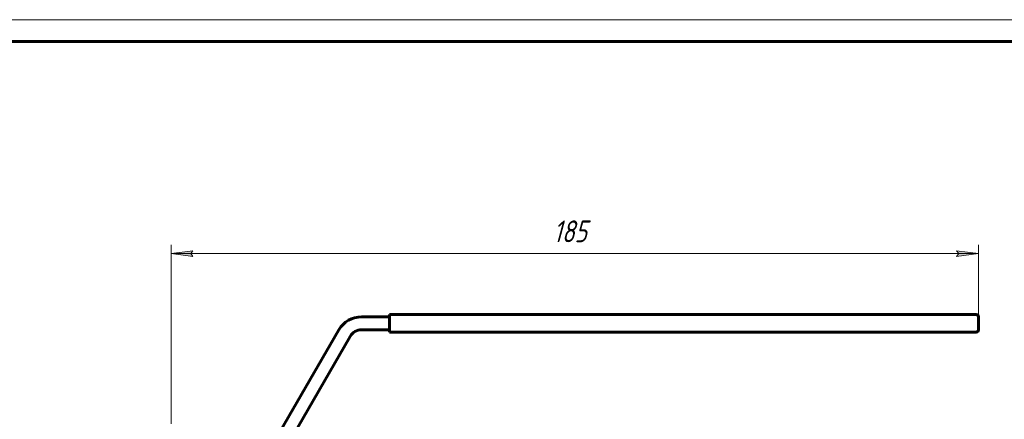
# Model space of a CAD drawing. Header units: millimetres. Extents: x 0 to 594, y 0 to 420.
# Tile 7 of 8: x 117 to 343, y 328 to 420. Entities that reach past the tile are written whole.
import ezdxf

# ---------------------------------------------------------------- set-up
doc = ezdxf.new("R2010")
doc.units = ezdxf.units.MM
for name, pattern in [('K5LT_AXLED', [12, 7.5, -1.5, 1.5, -1.5]), ('K5LT_BASIC', [0]), ('K5LT_THIN', [0])]:
    doc.linetypes.add(name, pattern=pattern)
doc.layers.add('Системный слой', color=7, linetype='Continuous')
doc.layers.add('Системный слой (1)', color=7, linetype='Continuous', true_color=0x6c6c6c)
doc.styles.add('KDIMTEXTSTYLE', font='GOST_AU.SHX', dxfattribs={"width": 0.96, "oblique": 15, "height": 5})
doc.styles.add('KTEXTSTYLE', font='GOST_AU.SHX', dxfattribs={"width": 0.96, "height": 5})
doc.dimstyles.new('KDIMSTYLE (1.00)', dxfattribs={"dimtxt": 5, "dimasz": 1, "dimexe": 2, "dimexo": 0, "dimgap": 1, "dimtad": 1, "dimtxsty": 'KDIMTEXTSTYLE', "dimsah": 1, "dimcen": 0, "dimdle": 1, "dimadec": 0, "dimazin": 0, "dimtfac": 0.667, "dimtmove": 0, "dimatfit": 3, "dimfxl": 1, "dimtvp": 1, "dimtolj": 1, "dimtzin": 0, "dimarcsym": 0})

# ---------------------------------------------------------------- blocks, each defined once
blk = doc.blocks.new('D2')
at = {"layer": 'Системный слой (1)'}
for points in [[(156.12, 366.4), (156.62, 367.06), (151.62, 366.4), (156.62, 365.74)], [(331.62, 365.74), (336.62, 366.4), (331.62, 367.06), (332.12, 366.4)]]:
    blk.add_hatch(color=7, dxfattribs=at).paths.add_polyline_path(points)
at = {"layer": 'Системный слой (1)', "color": 7, "linetype": 'K5LT_THIN', "lineweight": 18}
for p, q in [((151.62, 328.41), (151.62, 368.4)), ((336.62, 351.91), (336.62, 368.4)), ((151.62, 366.4), (156.62, 367.06)), ((156.62, 365.74), (151.62, 366.4)), ((156.62, 367.06), (156.12, 366.4)), ((156.12, 366.4), (156.62, 365.74)), ((332.12, 366.4), (331.62, 367.06)), ((331.62, 367.06), (336.62, 366.4)), ((336.62, 366.4), (331.62, 365.74)), ((331.62, 365.74), (332.12, 366.4))]:
    blk.add_line(p, q, dxfattribs=at)
blk.add_wipeout([(239.17, 367.4), (239.17, 374.78), (248.67, 374.78), (248.67, 367.4)]).dxf.layer = 'Системный слой (1)'
blk.add_line((336.62, 366.4), (151.62, 366.4), dxfattribs=at)
at = {"layer": 'Системный слой (1)', "color": 7, "insert": (239.17, 373.99), "char_height": 5, "attachment_point": 1, "style": 'KTEXTSTYLE'}
blk.add_mtext('\\H5.0;\\W1.000;\\Q15;\\Q15;\\W0.965;185', dxfattribs=at)
blk = doc.blocks.new('KDIMARROW_01')
at = {"layer": 'Системный слой'}
blk.add_hatch(color=0, dxfattribs=at).paths.add_polyline_path([(-5, -0.66), (0, 0), (-5, 0.66), (-4.5, 0)])
at = {"layer": 'Системный слой', "color": 0, "linetype": 'K5LT_THIN', "lineweight": 18}
for p, q in [((-4.5, 0), (-5, 0.66)), ((-5, 0.66), (0, 0)), ((0, 0), (-5, -0.66)), ((-5, -0.66), (-4.5, 0))]:
    blk.add_line(p, q, dxfattribs=at)
at = {"layer": 'Системный слой (1)', "color": 0, "linetype": 'K5LT_THIN', "lineweight": 18}
blk.add_line((450.25, 253.41), (449.25, 253.41), dxfattribs=at)
blk = doc.blocks.new('U44')
at = {"color": 7, "linetype": 'K5LT_THIN', "lineweight": 18}
blk.add_line((0, 420), (594, 420), dxfattribs=at)
at = {"color": 150, "linetype": 'K5LT_BASIC', "lineweight": 60, "true_color": 0x0080ff}
blk.add_line((20, 415), (589, 415), dxfattribs=at)

msp = doc.modelspace()

# ---------------------------------------------------------------- linework, layer by layer
at = {"layer": 'Системный слой (1)', "color": 150, "linetype": 'K5LT_BASIC', "lineweight": 60, "true_color": 0x0080ff}
for p, q in [((201.619, 351.908), (201.619, 352.408)), ((329.119, 352.408), (201.619, 352.408)), ((329.119, 352.408), (336.119, 352.408)), ((201.619, 351.908), (195.234, 351.908)), ((201.619, 351.908), (201.619, 348.908)), ((336.619, 348.908), (336.619, 351.908)), ((190.038, 348.908), (170.985, 315.908)), ((195.234, 348.908), (201.619, 348.908)), ((201.619, 348.408), (201.619, 348.908)), ((201.619, 348.408), (329.119, 348.408)), ((336.119, 348.408), (329.119, 348.408)), ((173.584, 314.408), (192.636, 347.408))]:
    msp.add_line(p, q, dxfattribs=at)
for centre, radius, start, end in [((336.119, 351.908), 0.5, 0, 90), ((195.234, 345.908), 6, 90, 150), ((195.234, 345.908), 3, 90, 150), ((336.119, 348.908), 0.5, 270, 0)]:
    msp.add_arc(centre, radius, start, end, dxfattribs=at)

# ---------------------------------------------------------------- next in the draw order: dimensions: what is measured, and where the dimension line sits
at = {"layer": 'Системный слой (1)', "color": 7}
dim = msp.add_linear_dim(base=(336.619, 366.398), p1=(151.619, 328.408), p2=(336.619, 351.908), dimstyle='KDIMSTYLE (1.00)', override={"dimexo": 0, "dimpost": '\\H5.0;\\W0.965;\\Q15;<>', "dimblk1": 'KDIMARROW_01', "dimblk2": 'KDIMARROW_01', "dimse1": 0, "dimse2": 0, "dimclrt": 7, "dimtol": 1, "dimtp": 0, "dimtm": 0, "dimtdec": 5, "dimtolj": 1}, dxfattribs=at)
dim.commit()
dim.dimension.update_dxf_attribs({"geometry": 'D2', "text_midpoint": (244.119, 366.398), "dimtype": 160})

# ---------------------------------------------------------------- next in the draw order: linework, layer by layer
at = {"layer": 'Системный слой (1)', "color": 30, "linetype": 'K5LT_AXLED', "lineweight": 18, "true_color": 0xff8000}
msp.add_line((151.619, 318.408), (151.619, 330.408), dxfattribs=at)

# ---------------------------------------------------------------- next in the draw order: block references
msp.add_blockref('U44', (0, 0))

doc.saveas('drawing.dxf')
